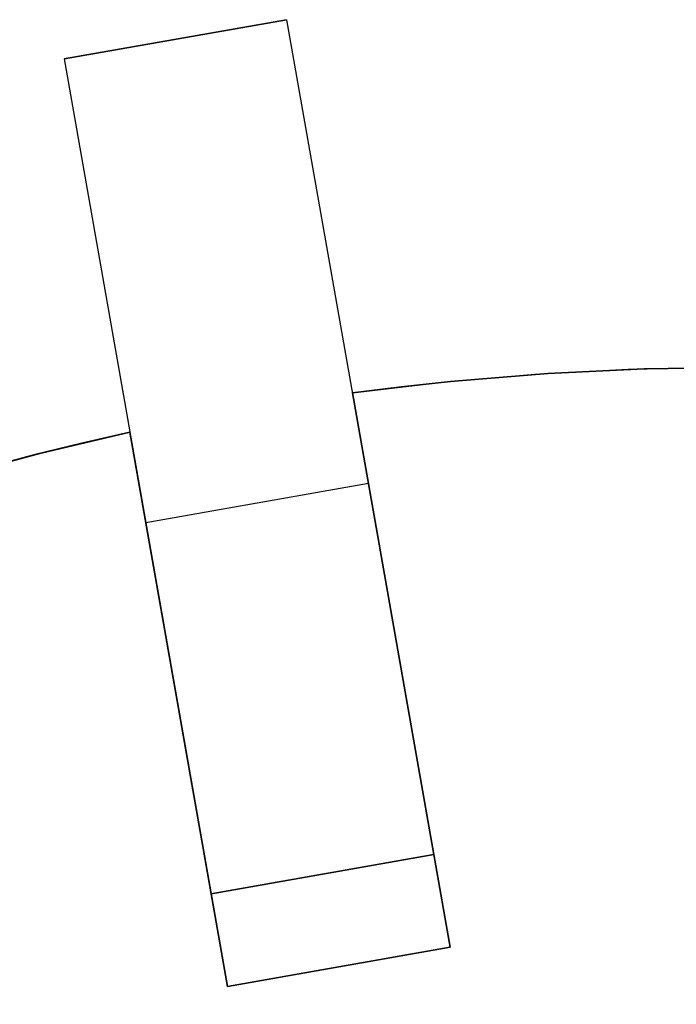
# Model space of a CAD drawing. Header units: millimetres. Extents: x 560 to 900, y 2299 to 2636.
# Tile 25 of 44: x 692 to 727, y 2584 to 2636. Entities that reach past the tile are written whole.
import ezdxf

# ---------------------------------------------------------------- set-up
doc = ezdxf.new("R2010")
doc.units = ezdxf.units.MM

msp = doc.modelspace()

# ---------------------------------------------------------------- linework, layer by layer
for points in [[(706.389, 2636.315), (694.571, 2634.231)], [(706.389, 2636.315), (694.571, 2634.231)], [(694.571, 2634.231), (706.389, 2636.315)], [(706.389, 2636.315), (715.071, 2587.075)], [(694.571, 2634.231), (703.253, 2584.991)], [(709.882, 2616.501), (714.688, 2617.072), (719.571, 2617.493), (724.526, 2617.756), (729.546, 2617.855), (734.623, 2617.785), (739.749, 2617.539), (744.917, 2617.112), (747.514, 2616.83), (750.118, 2616.501)], [(709.882, 2616.501), (714.688, 2617.072), (719.571, 2617.493), (724.526, 2617.756), (729.546, 2617.855), (734.623, 2617.785), (739.749, 2617.539), (744.917, 2617.112), (747.514, 2616.83), (750.118, 2616.501)], [(709.882, 2616.501), (712.486, 2616.83), (715.083, 2617.112), (720.251, 2617.539), (725.377, 2617.785), (730.454, 2617.855), (735.474, 2617.756), (740.429, 2617.493), (745.312, 2617.072), (750.118, 2616.501)], [(709.882, 2616.501), (712.486, 2616.83), (715.083, 2617.112), (720.251, 2617.539), (725.377, 2617.785), (730.454, 2617.855), (735.474, 2617.756), (740.429, 2617.493), (745.312, 2617.072), (750.118, 2616.501)], [(750.118, 2616.501), (745.312, 2617.072), (740.429, 2617.493), (735.474, 2617.756), (730.454, 2617.855), (725.377, 2617.785), (720.251, 2617.539), (715.083, 2617.112), (712.486, 2616.83), (709.882, 2616.501)], [(750.118, 2616.501), (745.312, 2617.072), (740.429, 2617.493), (735.474, 2617.756), (730.454, 2617.855), (725.377, 2617.785), (720.251, 2617.539), (715.083, 2617.112), (712.486, 2616.83), (709.882, 2616.501)], [(709.882, 2616.501), (714.688, 2617.072), (719.571, 2617.493), (724.526, 2617.756), (729.546, 2617.855), (734.623, 2617.785), (739.749, 2617.539), (744.917, 2617.112), (747.514, 2616.83), (750.118, 2616.501)], [(750.118, 2616.501), (745.312, 2617.072), (740.429, 2617.493), (735.474, 2617.756), (730.454, 2617.855), (725.377, 2617.785), (720.251, 2617.539), (715.083, 2617.112), (712.486, 2616.83), (709.882, 2616.501)], [(750.118, 2616.501), (745.312, 2617.072), (740.429, 2617.493), (735.474, 2617.756), (730.454, 2617.855), (725.377, 2617.785), (720.251, 2617.539), (715.083, 2617.112), (712.486, 2616.83), (709.882, 2616.501)], [(713.335, 2596.923), (709.882, 2616.501)], [(709.882, 2616.501), (713.335, 2596.923)], [(713.335, 2596.923), (709.882, 2616.501)], [(709.882, 2616.501), (713.335, 2596.923)], [(713.335, 2596.923), (709.882, 2616.501)], [(709.882, 2616.501), (713.335, 2596.923)], [(660.256, 2600.656), (664.576, 2602.836), (669.021, 2604.902), (673.587, 2606.843), (678.27, 2608.654), (683.065, 2610.324), (687.967, 2611.846), (692.969, 2613.213), (695.506, 2613.836), (698.065, 2614.417)], [(698.065, 2614.417), (695.506, 2613.836), (692.969, 2613.213), (687.967, 2611.846), (683.065, 2610.324), (678.27, 2608.654), (673.587, 2606.843), (669.021, 2604.902), (664.576, 2602.836), (660.256, 2600.656)], [(660.256, 2600.656), (662.59, 2601.855), (664.934, 2603.009), (669.644, 2605.177), (674.378, 2607.162), (679.124, 2608.965), (683.875, 2610.588), (688.621, 2612.035), (693.354, 2613.31), (698.065, 2614.417)], [(660.256, 2600.656), (662.59, 2601.855), (664.934, 2603.009), (669.644, 2605.177), (674.378, 2607.162), (679.124, 2608.965), (683.875, 2610.588), (688.621, 2612.035), (693.354, 2613.31), (698.065, 2614.417)], [(698.065, 2614.417), (693.354, 2613.31), (688.621, 2612.035), (683.875, 2610.588), (679.124, 2608.965), (674.378, 2607.162), (669.644, 2605.177), (664.934, 2603.009), (662.59, 2601.855), (660.256, 2600.656)], [(698.065, 2614.417), (693.354, 2613.31), (688.621, 2612.035), (683.875, 2610.588), (679.124, 2608.965), (674.378, 2607.162), (669.644, 2605.177), (664.934, 2603.009), (662.59, 2601.855), (660.256, 2600.656)], [(660.256, 2600.656), (664.576, 2602.836), (669.021, 2604.902), (673.587, 2606.843), (678.27, 2608.654), (683.065, 2610.324), (687.967, 2611.846), (692.969, 2613.213), (695.506, 2613.836), (698.065, 2614.417)], [(698.065, 2614.417), (693.354, 2613.31), (688.621, 2612.035), (683.875, 2610.588), (679.124, 2608.965), (674.378, 2607.162), (669.644, 2605.177), (664.934, 2603.009), (662.59, 2601.855), (660.256, 2600.656)], [(698.065, 2614.417), (693.354, 2613.31), (688.621, 2612.035), (683.875, 2610.588), (679.124, 2608.965), (674.378, 2607.162), (669.644, 2605.177), (664.934, 2603.009), (662.59, 2601.855), (660.256, 2600.656)], [(698.065, 2614.417), (701.517, 2594.839)], [(701.517, 2594.839), (698.065, 2614.417)], [(698.065, 2614.417), (701.517, 2594.839)], [(701.517, 2594.839), (698.065, 2614.417)], [(698.065, 2614.417), (701.517, 2594.839)], [(701.517, 2594.839), (698.065, 2614.417)], [(710.73, 2611.695), (698.912, 2609.611)], [(710.73, 2611.695), (698.912, 2609.611)], [(715.071, 2587.075), (713.335, 2596.923)], [(713.335, 2596.923), (715.071, 2587.075)], [(715.071, 2587.075), (713.335, 2596.923)], [(713.335, 2596.923), (715.071, 2587.075)], [(715.071, 2587.075), (713.335, 2596.923)], [(713.335, 2596.923), (715.071, 2587.075)], [(701.517, 2594.839), (703.253, 2584.991)], [(703.253, 2584.991), (701.517, 2594.839)], [(701.517, 2594.839), (703.253, 2584.991)], [(703.253, 2584.991), (701.517, 2594.839)], [(701.517, 2594.839), (703.253, 2584.991)], [(703.253, 2584.991), (701.517, 2594.839)], [(714.203, 2591.999), (702.385, 2589.915)], [(714.203, 2591.999), (702.385, 2589.915)], [(702.385, 2589.915), (714.203, 2591.999)], [(702.385, 2589.915), (714.203, 2591.999)], [(715.071, 2587.075), (703.253, 2584.991)], [(715.071, 2587.075), (703.253, 2584.991)], [(715.071, 2587.075), (703.253, 2584.991)], [(715.071, 2587.075), (703.253, 2584.991)], [(715.071, 2587.075), (703.253, 2584.991)], [(715.071, 2587.075), (703.253, 2584.991)], [(715.071, 2587.075), (703.253, 2584.991)], [(715.071, 2587.075), (703.253, 2584.991)], [(703.253, 2584.991), (715.071, 2587.075)], [(703.253, 2584.991), (715.071, 2587.075)], [(703.253, 2584.991), (715.071, 2587.075)], [(703.253, 2584.991), (715.071, 2587.075)], [(703.253, 2584.991), (715.071, 2587.075)]]:
    msp.add_lwpolyline(points)
at = {"extrusion": (0.984808, 0.173648, 3.82822e-15)}
msp.add_lwpolyline([(2448.6, 111.995), (2449.454, 111.98), (2450.306, 111.937), (2451.157, 111.864), (2452.004, 111.762), (2452.848, 111.631), (2453.687, 111.472), (2454.519, 111.284), (2455.345, 111.068), (2456.163, 110.824), (2456.972, 110.552), (2457.772, 110.252), (2458.56, 109.925), (2459.337, 109.572), (2460.102, 109.192), (2460.853, 108.787), (2461.59, 108.355), (2462.312, 107.9), (2463.017, 107.419), (2463.706, 106.915), (2464.378, 106.388), (2465.03, 105.838), (2465.664, 105.266), (2466.278, 104.673), (2466.871, 104.059), (2467.443, 103.425), (2467.993, 102.772), (2468.52, 102.101), (2469.025, 101.412), (2469.505, 100.706), (2469.961, 99.985), (2470.392, 99.248), (2470.797, 98.497), (2471.177, 97.732), (2471.531, 96.955), (2471.857, 96.166), (2472.157, 95.367), (2472.429, 94.558), (2472.673, 93.74), (2472.889, 92.914), (2473.077, 92.081), (2473.237, 91.243), (2473.367, 90.399), (2473.469, 89.552), (2473.542, 88.701), (2473.586, 87.849), (2473.6, 86.995)], dxfattribs=at)
at = {"extrusion": (1, 0, 0)}
for points in [[(2636.315, 86.995), (2636.315, -163.005)], [(2635.273, -163.005), (2635.273, 86.995)], [(2634.231, -163.005), (2634.231, 86.995)], [(2616.501, -12.005), (2616.501, -0.005)], [(2616.501, 39.995), (2616.501, 51.995)], [(2616.501, -128.005), (2616.501, -116.005)], [(2614.417, -12.005), (2614.417, -0.005)], [(2614.417, 39.995), (2614.417, 51.995)], [(2614.417, -128.005), (2614.417, -116.005)], [(2596.923, 118.766), (2596.923, 51.995)], [(2596.923, 39.995), (2596.923, -0.005)], [(2596.923, -12.005), (2596.923, -116.005)], [(2596.923, -128.005), (2596.923, -194.776)], [(2594.839, 118.766), (2594.839, 51.995)], [(2594.839, 39.995), (2594.839, -0.005)], [(2594.839, -12.005), (2594.839, -116.005)], [(2594.839, -128.005), (2594.839, -194.776)], [(2587.075, -138.005), (2587.075, -128.005)], [(2587.075, -116.005), (2587.075, -12.005)], [(2587.075, -0.005), (2587.075, 39.995)], [(2587.075, 51.995), (2587.075, 61.995)], [(2586.033, -128.005), (2586.033, -138.005)], [(2586.033, -12.005), (2586.033, -116.005)], [(2586.033, 39.995), (2586.033, -0.005)], [(2586.033, 61.995), (2586.033, 51.995)], [(2584.991, -128.005), (2584.991, -138.005)], [(2584.991, -12.005), (2584.991, -116.005)], [(2584.991, 39.995), (2584.991, -0.005)], [(2584.991, 61.995), (2584.991, 51.995)]]:
    msp.add_lwpolyline(points, dxfattribs=at)
at = {"extrusion": (0.984808, 0.173648, 3.95115e-15)}
msp.add_lwpolyline([(2473.6, -163.005), (2473.586, -163.859), (2473.542, -164.711), (2473.469, -165.562), (2473.367, -166.409), (2473.237, -167.253), (2473.077, -168.091), (2472.889, -168.924), (2472.673, -169.75), (2472.429, -170.568), (2472.157, -171.377), (2471.857, -172.176), (2471.531, -172.965), (2471.177, -173.742), (2470.797, -174.507), (2470.392, -175.258), (2469.961, -175.995), (2469.505, -176.716), (2469.025, -177.422), (2468.52, -178.111), (2467.993, -178.782), (2467.443, -179.435), (2466.871, -180.069), (2466.278, -180.683), (2465.664, -181.276), (2465.03, -181.848), (2464.378, -182.398), (2463.706, -182.925), (2463.017, -183.429), (2462.312, -183.91), (2461.59, -184.365), (2460.853, -184.797), (2460.102, -185.202), (2459.337, -185.582), (2458.56, -185.935), (2457.772, -186.262), (2456.972, -186.562), (2456.163, -186.834), (2455.345, -187.078), (2454.519, -187.294), (2453.687, -187.482), (2452.848, -187.641), (2452.004, -187.772), (2451.157, -187.874), (2450.306, -187.947), (2449.454, -187.99), (2448.6, -188.005)], dxfattribs=at)
at = {"extrusion": (0.984808, 0.173648, 4.21349e-15)}
msp.add_lwpolyline([(2473.6, 86.995), (2473.586, 87.849), (2473.542, 88.701), (2473.469, 89.552), (2473.367, 90.399), (2473.237, 91.243), (2473.077, 92.081), (2472.889, 92.914), (2472.673, 93.74), (2472.429, 94.558), (2472.157, 95.367), (2471.857, 96.166), (2471.531, 96.955), (2471.177, 97.732), (2470.797, 98.497), (2470.392, 99.248), (2469.961, 99.985), (2469.505, 100.706), (2469.025, 101.412), (2468.52, 102.101), (2467.993, 102.772), (2467.443, 103.425), (2466.871, 104.059), (2466.278, 104.673), (2465.664, 105.266), (2465.03, 105.838), (2464.378, 106.388), (2463.706, 106.915), (2463.017, 107.419), (2462.312, 107.9), (2461.59, 108.355), (2460.853, 108.787), (2460.102, 109.192), (2459.337, 109.572), (2458.56, 109.925), (2457.772, 110.252), (2456.972, 110.552), (2456.163, 110.824), (2455.345, 111.068), (2454.519, 111.284), (2453.687, 111.472), (2452.848, 111.631), (2452.004, 111.762), (2451.157, 111.864), (2450.306, 111.937), (2449.454, 111.98), (2448.6, 111.995)], dxfattribs=at)
at = {"extrusion": (0.984808, 0.173648, -1.97769e-15)}
msp.add_lwpolyline([(2448.6, -188.005), (2449.454, -187.99), (2450.306, -187.947), (2451.157, -187.874), (2452.004, -187.772), (2452.848, -187.641), (2453.687, -187.482), (2454.519, -187.294), (2455.345, -187.078), (2456.163, -186.834), (2456.972, -186.562), (2457.772, -186.262), (2458.56, -185.935), (2459.337, -185.582), (2460.102, -185.202), (2460.853, -184.797), (2461.59, -184.365), (2462.312, -183.91), (2463.017, -183.429), (2463.706, -182.925), (2464.378, -182.398), (2465.03, -181.848), (2465.664, -181.276), (2466.278, -180.683), (2466.871, -180.069), (2467.443, -179.435), (2467.993, -178.782), (2468.52, -178.111), (2469.025, -177.422), (2469.505, -176.716), (2469.961, -175.995), (2470.392, -175.258), (2470.797, -174.507), (2471.177, -173.742), (2471.531, -172.965), (2471.857, -172.176), (2472.157, -171.377), (2472.429, -170.568), (2472.673, -169.75), (2472.889, -168.924), (2473.077, -168.091), (2473.237, -167.253), (2473.367, -166.409), (2473.469, -165.562), (2473.542, -164.711), (2473.586, -163.859), (2473.6, -163.005)], dxfattribs=at)
at = {"extrusion": (0.984808, 0.173648, -1.04223e-14)}
msp.add_lwpolyline([(2473.6, 86.995), (2473.586, 87.849), (2473.542, 88.701), (2473.469, 89.552), (2473.367, 90.399), (2473.237, 91.243), (2473.077, 92.081), (2472.889, 92.914), (2472.673, 93.74), (2472.429, 94.558), (2472.157, 95.367), (2471.857, 96.166), (2471.531, 96.955), (2471.177, 97.732), (2470.797, 98.497), (2470.392, 99.248), (2469.961, 99.985), (2469.505, 100.706), (2469.025, 101.412), (2468.52, 102.101), (2467.993, 102.772), (2467.443, 103.425), (2466.871, 104.059), (2466.278, 104.673), (2465.664, 105.266), (2465.03, 105.838), (2464.378, 106.388), (2463.706, 106.915), (2463.017, 107.419), (2462.312, 107.9), (2461.59, 108.355), (2460.853, 108.787), (2460.102, 109.192), (2459.337, 109.572), (2458.56, 109.925), (2457.772, 110.252), (2456.972, 110.552), (2456.163, 110.824), (2455.345, 111.068), (2454.519, 111.284), (2453.687, 111.472), (2452.848, 111.631), (2452.004, 111.762), (2451.157, 111.864), (2450.306, 111.937), (2449.454, 111.98), (2448.6, 111.995)], dxfattribs=at)
at = {"extrusion": (0.984808, 0.173648, 4.23427e-16)}
msp.add_lwpolyline([(2448.6, -188.005), (2449.454, -187.99), (2450.306, -187.947), (2451.157, -187.874), (2452.004, -187.772), (2452.848, -187.641), (2453.687, -187.482), (2454.519, -187.294), (2455.345, -187.078), (2456.163, -186.834), (2456.972, -186.562), (2457.772, -186.262), (2458.56, -185.935), (2459.337, -185.582), (2460.102, -185.202), (2460.853, -184.797), (2461.59, -184.365), (2462.312, -183.91), (2463.017, -183.429), (2463.706, -182.925), (2464.378, -182.398), (2465.03, -181.848), (2465.664, -181.276), (2466.278, -180.683), (2466.871, -180.069), (2467.443, -179.435), (2467.993, -178.782), (2468.52, -178.111), (2469.025, -177.422), (2469.505, -176.716), (2469.961, -175.995), (2470.392, -175.258), (2470.797, -174.507), (2471.177, -173.742), (2471.531, -172.965), (2471.857, -172.176), (2472.157, -171.377), (2472.429, -170.568), (2472.673, -169.75), (2472.889, -168.924), (2473.077, -168.091), (2473.237, -167.253), (2473.367, -166.409), (2473.469, -165.562), (2473.542, -164.711), (2473.586, -163.859), (2473.6, -163.005)], dxfattribs=at)
at = {"extrusion": (0.984808, 0.173648, 7.50806e-15)}
msp.add_lwpolyline([(2428.6, 131.995), (2428.612, 131.312), (2428.647, 130.63), (2428.705, 129.95), (2428.787, 129.272), (2428.891, 128.597), (2429.019, 127.926), (2429.169, 127.26), (2429.342, 126.599), (2429.537, 125.945), (2429.755, 125.297), (2429.995, 124.658), (2430.256, 124.027), (2430.539, 123.405), (2430.843, 122.794), (2431.167, 122.193), (2431.512, 121.603), (2431.877, 121.026), (2432.261, 120.461), (2432.664, 119.91), (2433.086, 119.373), (2433.526, 118.851), (2433.984, 118.344), (2434.458, 117.853), (2434.949, 117.378), (2435.456, 116.921), (2435.979, 116.481), (2436.516, 116.059), (2437.067, 115.656), (2437.631, 115.271), (2438.209, 114.907), (2438.798, 114.562), (2439.399, 114.237), (2440.011, 113.934), (2440.632, 113.651), (2441.263, 113.389), (2441.903, 113.15), (2442.55, 112.932), (2443.204, 112.737), (2443.865, 112.564), (2444.531, 112.413), (2445.202, 112.286), (2445.877, 112.181), (2446.555, 112.1), (2447.235, 112.042), (2447.917, 112.007), (2448.6, 111.995)], dxfattribs=at)
at = {"extrusion": (0.984808, 0.173648, -4.67267e-15)}
msp.add_lwpolyline([(2448.6, -188.005), (2447.917, -188.017), (2447.235, -188.052), (2446.555, -188.11), (2445.877, -188.191), (2445.202, -188.296), (2444.531, -188.423), (2443.865, -188.574), (2443.204, -188.747), (2442.55, -188.942), (2441.903, -189.16), (2441.263, -189.399), (2440.632, -189.661), (2440.011, -189.944), (2439.399, -190.247), (2438.798, -190.572), (2438.209, -190.917), (2437.631, -191.281), (2437.067, -191.666), (2436.516, -192.069), (2435.979, -192.491), (2435.456, -192.931), (2434.949, -193.388), (2434.458, -193.863), (2433.984, -194.354), (2433.526, -194.861), (2433.086, -195.383), (2432.664, -195.92), (2432.261, -196.471), (2431.877, -197.036), (2431.512, -197.613), (2431.167, -198.203), (2430.843, -198.804), (2430.539, -199.415), (2430.256, -200.037), (2429.995, -200.668), (2429.755, -201.307), (2429.537, -201.955), (2429.342, -202.609), (2429.169, -203.27), (2429.019, -203.936), (2428.891, -204.607), (2428.787, -205.282), (2428.705, -205.96), (2428.647, -206.64), (2428.612, -207.322), (2428.6, -208.005)], dxfattribs=at)
at = {"extrusion": (0.984808, 0.173648, 7.6981e-15)}
msp.add_lwpolyline([(2428.6, 131.995), (2428.612, 131.312), (2428.647, 130.63), (2428.705, 129.95), (2428.787, 129.272), (2428.891, 128.597), (2429.019, 127.926), (2429.169, 127.26), (2429.342, 126.599), (2429.537, 125.945), (2429.755, 125.297), (2429.995, 124.658), (2430.256, 124.027), (2430.539, 123.405), (2430.843, 122.794), (2431.167, 122.193), (2431.512, 121.603), (2431.877, 121.026), (2432.261, 120.461), (2432.664, 119.91), (2433.086, 119.373), (2433.526, 118.851), (2433.984, 118.344), (2434.458, 117.853), (2434.949, 117.378), (2435.456, 116.921), (2435.979, 116.481), (2436.516, 116.059), (2437.067, 115.656), (2437.631, 115.271), (2438.209, 114.907), (2438.798, 114.562), (2439.399, 114.237), (2440.011, 113.934), (2440.632, 113.651), (2441.263, 113.389), (2441.903, 113.15), (2442.55, 112.932), (2443.204, 112.737), (2443.865, 112.564), (2444.531, 112.413), (2445.202, 112.286), (2445.877, 112.181), (2446.555, 112.1), (2447.235, 112.042), (2447.917, 112.007), (2448.6, 111.995)], dxfattribs=at)
at = {"extrusion": (0.984808, 0.173648, -3.27776e-15)}
msp.add_lwpolyline([(2448.6, -188.005), (2447.917, -188.017), (2447.235, -188.052), (2446.555, -188.11), (2445.877, -188.191), (2445.202, -188.296), (2444.531, -188.423), (2443.865, -188.574), (2443.204, -188.747), (2442.55, -188.942), (2441.903, -189.16), (2441.263, -189.399), (2440.632, -189.661), (2440.011, -189.944), (2439.399, -190.247), (2438.798, -190.572), (2438.209, -190.917), (2437.631, -191.281), (2437.067, -191.666), (2436.516, -192.069), (2435.979, -192.491), (2435.456, -192.931), (2434.949, -193.388), (2434.458, -193.863), (2433.984, -194.354), (2433.526, -194.861), (2433.086, -195.383), (2432.664, -195.92), (2432.261, -196.471), (2431.877, -197.036), (2431.512, -197.613), (2431.167, -198.203), (2430.843, -198.804), (2430.539, -199.415), (2430.256, -200.037), (2429.995, -200.668), (2429.755, -201.307), (2429.537, -201.955), (2429.342, -202.609), (2429.169, -203.27), (2429.019, -203.936), (2428.891, -204.607), (2428.787, -205.282), (2428.705, -205.96), (2428.647, -206.64), (2428.612, -207.322), (2428.6, -208.005)], dxfattribs=at)
at = {"extrusion": (0.984808, 0.173648, -4.26062e-15)}
msp.add_lwpolyline([(2448.6, 111.995), (2447.917, 112.007), (2447.235, 112.042), (2446.555, 112.1), (2445.877, 112.181), (2445.202, 112.286), (2444.531, 112.413), (2443.865, 112.564), (2443.204, 112.737), (2442.55, 112.932), (2441.903, 113.15), (2441.263, 113.389), (2440.632, 113.651), (2440.011, 113.934), (2439.399, 114.237), (2438.798, 114.562), (2438.209, 114.907), (2437.631, 115.271), (2437.067, 115.656), (2436.516, 116.059), (2435.979, 116.481), (2435.456, 116.921), (2434.949, 117.378), (2434.458, 117.853), (2433.984, 118.344), (2433.526, 118.851), (2433.086, 119.373), (2432.664, 119.91), (2432.261, 120.461), (2431.877, 121.026), (2431.512, 121.603), (2431.167, 122.193), (2430.843, 122.794), (2430.539, 123.405), (2430.256, 124.027), (2429.995, 124.658), (2429.755, 125.297), (2429.537, 125.945), (2429.342, 126.599), (2429.169, 127.26), (2429.019, 127.926), (2428.891, 128.597), (2428.787, 129.272), (2428.705, 129.95), (2428.647, 130.63), (2428.612, 131.312), (2428.6, 131.995)], dxfattribs=at)
at = {"extrusion": (0.984808, 0.173648, -1.17244e-14)}
msp.add_lwpolyline([(2428.6, -208.005), (2428.612, -207.322), (2428.647, -206.64), (2428.705, -205.96), (2428.787, -205.282), (2428.891, -204.607), (2429.019, -203.936), (2429.169, -203.27), (2429.342, -202.609), (2429.537, -201.955), (2429.755, -201.307), (2429.995, -200.668), (2430.256, -200.037), (2430.539, -199.415), (2430.843, -198.804), (2431.167, -198.203), (2431.512, -197.613), (2431.877, -197.036), (2432.261, -196.471), (2432.664, -195.92), (2433.086, -195.383), (2433.526, -194.861), (2433.984, -194.354), (2434.458, -193.863), (2434.949, -193.388), (2435.456, -192.931), (2435.979, -192.491), (2436.516, -192.069), (2437.067, -191.666), (2437.631, -191.281), (2438.209, -190.917), (2438.798, -190.572), (2439.399, -190.247), (2440.011, -189.944), (2440.632, -189.661), (2441.263, -189.399), (2441.903, -189.16), (2442.55, -188.942), (2443.204, -188.747), (2443.865, -188.574), (2444.531, -188.423), (2445.202, -188.296), (2445.877, -188.191), (2446.555, -188.11), (2447.235, -188.052), (2447.917, -188.017), (2448.6, -188.005)], dxfattribs=at)
at = {"extrusion": (0.984808, 0.173648, 1.53817e-14)}
msp.add_lwpolyline([(2418.6, 141.995), (2418.942, 141.989), (2419.283, 141.972), (2419.623, 141.943), (2419.962, 141.902), (2420.299, 141.85), (2420.635, 141.786), (2420.968, 141.711), (2421.298, 141.624), (2421.625, 141.526), (2421.949, 141.418), (2422.269, 141.298), (2422.584, 141.167), (2422.895, 141.026), (2423.201, 140.874), (2423.501, 140.712), (2423.796, 140.539), (2424.085, 140.357), (2424.367, 140.165), (2424.643, 139.963), (2424.911, 139.752), (2425.172, 139.532), (2425.426, 139.303), (2425.671, 139.066), (2425.909, 138.821), (2426.137, 138.567), (2426.357, 138.306), (2426.568, 138.037), (2426.77, 137.762), (2426.962, 137.48), (2427.145, 137.191), (2427.317, 136.896), (2427.479, 136.596), (2427.631, 136.29), (2427.772, 135.979), (2427.903, 135.664), (2428.023, 135.344), (2428.132, 135.02), (2428.229, 134.693), (2428.316, 134.363), (2428.391, 134.03), (2428.455, 133.694), (2428.507, 133.357), (2428.548, 133.018), (2428.577, 132.677), (2428.594, 132.336), (2428.6, 131.995)], dxfattribs=at)
at = {"extrusion": (0.984808, 0.173648, 9.0049e-15)}
msp.add_lwpolyline([(2428.6, -208.005), (2428.594, -208.346), (2428.577, -208.687), (2428.548, -209.028), (2428.507, -209.367), (2428.455, -209.704), (2428.391, -210.04), (2428.316, -210.373), (2428.229, -210.703), (2428.132, -211.03), (2428.023, -211.354), (2427.903, -211.674), (2427.772, -211.989), (2427.631, -212.3), (2427.479, -212.606), (2427.317, -212.906), (2427.145, -213.201), (2426.962, -213.49), (2426.77, -213.772), (2426.568, -214.047), (2426.357, -214.316), (2426.137, -214.577), (2425.909, -214.831), (2425.671, -215.076), (2425.426, -215.313), (2425.172, -215.542), (2424.911, -215.762), (2424.643, -215.973), (2424.367, -216.175), (2424.085, -216.367), (2423.796, -216.549), (2423.501, -216.722), (2423.201, -216.884), (2422.895, -217.036), (2422.584, -217.177), (2422.269, -217.308), (2421.949, -217.428), (2421.625, -217.536), (2421.298, -217.634), (2420.968, -217.721), (2420.635, -217.796), (2420.299, -217.86), (2419.962, -217.912), (2419.623, -217.953), (2419.283, -217.982), (2418.942, -217.999), (2418.6, -218.005)], dxfattribs=at)
at = {"extrusion": (0.984808, 0.173648, 3.2538e-15)}
msp.add_lwpolyline([(2428.6, 131.995), (2428.594, 132.336), (2428.577, 132.677), (2428.548, 133.018), (2428.507, 133.357), (2428.455, 133.694), (2428.391, 134.03), (2428.316, 134.363), (2428.229, 134.693), (2428.132, 135.02), (2428.023, 135.344), (2427.903, 135.664), (2427.772, 135.979), (2427.631, 136.29), (2427.479, 136.596), (2427.317, 136.896), (2427.145, 137.191), (2426.962, 137.48), (2426.77, 137.762), (2426.568, 138.037), (2426.357, 138.306), (2426.137, 138.567), (2425.909, 138.821), (2425.671, 139.066), (2425.426, 139.303), (2425.172, 139.532), (2424.911, 139.752), (2424.643, 139.963), (2424.367, 140.165), (2424.085, 140.357), (2423.796, 140.539), (2423.501, 140.712), (2423.201, 140.874), (2422.895, 141.026), (2422.584, 141.167), (2422.269, 141.298), (2421.949, 141.418), (2421.625, 141.526), (2421.298, 141.624), (2420.968, 141.711), (2420.635, 141.786), (2420.299, 141.85), (2419.962, 141.902), (2419.623, 141.943), (2419.283, 141.972), (2418.942, 141.989), (2418.6, 141.995)], dxfattribs=at)
at = {"extrusion": (0.984808, 0.173648, 6.93289e-15)}
msp.add_lwpolyline([(2418.6, -218.005), (2418.942, -217.999), (2419.283, -217.982), (2419.623, -217.953), (2419.962, -217.912), (2420.299, -217.86), (2420.635, -217.796), (2420.968, -217.721), (2421.298, -217.634), (2421.625, -217.536), (2421.949, -217.428), (2422.269, -217.308), (2422.584, -217.177), (2422.895, -217.036), (2423.201, -216.884), (2423.501, -216.722), (2423.796, -216.549), (2424.085, -216.367), (2424.367, -216.175), (2424.643, -215.973), (2424.911, -215.762), (2425.172, -215.542), (2425.426, -215.313), (2425.671, -215.076), (2425.909, -214.831), (2426.137, -214.577), (2426.357, -214.316), (2426.568, -214.047), (2426.77, -213.772), (2426.962, -213.49), (2427.145, -213.201), (2427.317, -212.906), (2427.479, -212.606), (2427.631, -212.3), (2427.772, -211.989), (2427.903, -211.674), (2428.023, -211.354), (2428.132, -211.03), (2428.229, -210.703), (2428.316, -210.373), (2428.391, -210.04), (2428.455, -209.704), (2428.507, -209.367), (2428.548, -209.028), (2428.577, -208.687), (2428.594, -208.346), (2428.6, -208.005)], dxfattribs=at)
at = {"extrusion": (0.984808, 0.173648, 2.65905e-14)}
msp.add_lwpolyline([(2428.6, 131.995), (2428.594, 132.336), (2428.577, 132.677), (2428.548, 133.018), (2428.507, 133.357), (2428.455, 133.694), (2428.391, 134.03), (2428.316, 134.363), (2428.229, 134.693), (2428.132, 135.02), (2428.023, 135.344), (2427.903, 135.664), (2427.772, 135.979), (2427.631, 136.29), (2427.479, 136.596), (2427.317, 136.896), (2427.145, 137.191), (2426.962, 137.48), (2426.77, 137.762), (2426.568, 138.037), (2426.357, 138.306), (2426.137, 138.567), (2425.909, 138.821), (2425.671, 139.066), (2425.426, 139.303), (2425.172, 139.532), (2424.911, 139.752), (2424.643, 139.963), (2424.367, 140.165), (2424.085, 140.357), (2423.796, 140.539), (2423.501, 140.712), (2423.201, 140.874), (2422.895, 141.026), (2422.584, 141.167), (2422.269, 141.298), (2421.949, 141.418), (2421.625, 141.526), (2421.298, 141.624), (2420.968, 141.711), (2420.635, 141.786), (2420.299, 141.85), (2419.962, 141.902), (2419.623, 141.943), (2419.283, 141.972), (2418.942, 141.989), (2418.6, 141.995)], dxfattribs=at)
at = {"extrusion": (0.984808, 0.173648, -4.2442e-15)}
msp.add_lwpolyline([(2418.6, -218.005), (2418.942, -217.999), (2419.283, -217.982), (2419.623, -217.953), (2419.962, -217.912), (2420.299, -217.86), (2420.635, -217.796), (2420.968, -217.721), (2421.298, -217.634), (2421.625, -217.536), (2421.949, -217.428), (2422.269, -217.308), (2422.584, -217.177), (2422.895, -217.036), (2423.201, -216.884), (2423.501, -216.722), (2423.796, -216.549), (2424.085, -216.367), (2424.367, -216.175), (2424.643, -215.973), (2424.911, -215.762), (2425.172, -215.542), (2425.426, -215.313), (2425.671, -215.076), (2425.909, -214.831), (2426.137, -214.577), (2426.357, -214.316), (2426.568, -214.047), (2426.77, -213.772), (2426.962, -213.49), (2427.145, -213.201), (2427.317, -212.906), (2427.479, -212.606), (2427.631, -212.3), (2427.772, -211.989), (2427.903, -211.674), (2428.023, -211.354), (2428.132, -211.03), (2428.229, -210.703), (2428.316, -210.373), (2428.391, -210.04), (2428.455, -209.704), (2428.507, -209.367), (2428.548, -209.028), (2428.577, -208.687), (2428.594, -208.346), (2428.6, -208.005)], dxfattribs=at)
at = {"extrusion": (0.984808, 0.173648, 8.62699e-15)}
msp.add_lwpolyline([(2403.6, -158.005), (2404.283, -157.993), (2404.965, -157.958), (2405.646, -157.9), (2406.324, -157.819), (2406.999, -157.714), (2407.669, -157.587), (2408.336, -157.436), (2408.996, -157.263), (2409.651, -157.068), (2410.298, -156.85), (2410.937, -156.611), (2411.568, -156.349), (2412.19, -156.066), (2412.802, -155.763), (2413.403, -155.438), (2413.992, -155.093), (2414.569, -154.729), (2415.134, -154.344), (2415.685, -153.941), (2416.222, -153.519), (2416.744, -153.079), (2417.251, -152.622), (2417.742, -152.147), (2418.217, -151.656), (2418.675, -151.149), (2419.115, -150.627), (2419.536, -150.09), (2419.94, -149.539), (2420.324, -148.974), (2420.689, -148.397), (2421.034, -147.807), (2421.358, -147.206), (2421.662, -146.595), (2421.945, -145.973), (2422.206, -145.342), (2422.446, -144.703), (2422.663, -144.055), (2422.859, -143.401), (2423.032, -142.74), (2423.182, -142.074), (2423.31, -141.403), (2423.414, -140.728), (2423.495, -140.05), (2423.554, -139.37), (2423.589, -138.688), (2423.6, -138.005)], dxfattribs=at)
at = {"extrusion": (0.984808, 0.173648, -1.72049e-14)}
msp.add_lwpolyline([(2423.6, 61.995), (2423.589, 62.678), (2423.554, 63.36), (2423.495, 64.04), (2423.414, 64.718), (2423.31, 65.393), (2423.182, 66.064), (2423.032, 66.73), (2422.859, 67.391), (2422.663, 68.045), (2422.446, 68.693), (2422.206, 69.332), (2421.945, 69.963), (2421.662, 70.585), (2421.358, 71.196), (2421.034, 71.797), (2420.689, 72.387), (2420.324, 72.964), (2419.94, 73.529), (2419.536, 74.08), (2419.115, 74.617), (2418.675, 75.139), (2418.217, 75.646), (2417.742, 76.137), (2417.251, 76.612), (2416.744, 77.069), (2416.222, 77.509), (2415.685, 77.931), (2415.134, 78.334), (2414.569, 78.719), (2413.992, 79.083), (2413.403, 79.428), (2412.802, 79.753), (2412.19, 80.056), (2411.568, 80.339), (2410.937, 80.601), (2410.298, 80.84), (2409.651, 81.058), (2408.996, 81.253), (2408.336, 81.426), (2407.669, 81.577), (2406.999, 81.704), (2406.324, 81.809), (2405.646, 81.89), (2404.965, 81.948), (2404.283, 81.983), (2403.6, 81.995)], dxfattribs=at)
at = {"extrusion": (0.984808, 0.173648, 5.974e-15)}
msp.add_lwpolyline([(2403.6, -158.005), (2404.283, -157.993), (2404.965, -157.958), (2405.646, -157.9), (2406.324, -157.819), (2406.999, -157.714), (2407.669, -157.587), (2408.336, -157.436), (2408.996, -157.263), (2409.651, -157.068), (2410.298, -156.85), (2410.937, -156.611), (2411.568, -156.349), (2412.19, -156.066), (2412.802, -155.763), (2413.403, -155.438), (2413.992, -155.093), (2414.569, -154.729), (2415.134, -154.344), (2415.685, -153.941), (2416.222, -153.519), (2416.744, -153.079), (2417.251, -152.622), (2417.742, -152.147), (2418.217, -151.656), (2418.675, -151.149), (2419.115, -150.627), (2419.536, -150.09), (2419.94, -149.539), (2420.324, -148.974), (2420.689, -148.397), (2421.034, -147.807), (2421.358, -147.206), (2421.662, -146.595), (2421.945, -145.973), (2422.206, -145.342), (2422.446, -144.703), (2422.663, -144.055), (2422.859, -143.401), (2423.032, -142.74), (2423.182, -142.074), (2423.31, -141.403), (2423.414, -140.728), (2423.495, -140.05), (2423.554, -139.37), (2423.589, -138.688), (2423.6, -138.005)], dxfattribs=at)
at = {"extrusion": (0.984808, 0.173648, 9.4027e-16)}
msp.add_lwpolyline([(2423.6, 61.995), (2423.589, 62.678), (2423.554, 63.36), (2423.495, 64.04), (2423.414, 64.718), (2423.31, 65.393), (2423.182, 66.064), (2423.032, 66.73), (2422.859, 67.391), (2422.663, 68.045), (2422.446, 68.693), (2422.206, 69.332), (2421.945, 69.963), (2421.662, 70.585), (2421.358, 71.196), (2421.034, 71.797), (2420.689, 72.387), (2420.324, 72.964), (2419.94, 73.529), (2419.536, 74.08), (2419.115, 74.617), (2418.675, 75.139), (2418.217, 75.646), (2417.742, 76.137), (2417.251, 76.612), (2416.744, 77.069), (2416.222, 77.509), (2415.685, 77.931), (2415.134, 78.334), (2414.569, 78.719), (2413.992, 79.083), (2413.403, 79.428), (2412.802, 79.753), (2412.19, 80.056), (2411.568, 80.339), (2410.937, 80.601), (2410.298, 80.84), (2409.651, 81.058), (2408.996, 81.253), (2408.336, 81.426), (2407.669, 81.577), (2406.999, 81.704), (2406.324, 81.809), (2405.646, 81.89), (2404.965, 81.948), (2404.283, 81.983), (2403.6, 81.995)], dxfattribs=at)
at = {"extrusion": (0.984808, 0.173648, -5.17977e-15)}
msp.add_lwpolyline([(2423.6, -138.005), (2423.589, -138.688), (2423.554, -139.37), (2423.495, -140.05), (2423.414, -140.728), (2423.31, -141.403), (2423.182, -142.074), (2423.032, -142.74), (2422.859, -143.401), (2422.663, -144.055), (2422.446, -144.703), (2422.206, -145.342), (2421.945, -145.973), (2421.662, -146.595), (2421.358, -147.206), (2421.034, -147.807), (2420.689, -148.397), (2420.324, -148.974), (2419.94, -149.539), (2419.536, -150.09), (2419.115, -150.627), (2418.675, -151.149), (2418.217, -151.656), (2417.742, -152.147), (2417.251, -152.622), (2416.744, -153.079), (2416.222, -153.519), (2415.685, -153.941), (2415.134, -154.344), (2414.569, -154.729), (2413.992, -155.093), (2413.403, -155.438), (2412.802, -155.763), (2412.19, -156.066), (2411.568, -156.349), (2410.937, -156.611), (2410.298, -156.85), (2409.651, -157.068), (2408.996, -157.263), (2408.336, -157.436), (2407.669, -157.587), (2406.999, -157.714), (2406.324, -157.819), (2405.646, -157.9), (2404.965, -157.958), (2404.283, -157.993), (2403.6, -158.005)], dxfattribs=at)
at = {"extrusion": (0.984808, 0.173648, -5.0049e-15)}
msp.add_lwpolyline([(2403.6, 81.995), (2404.283, 81.983), (2404.965, 81.948), (2405.646, 81.89), (2406.324, 81.809), (2406.999, 81.704), (2407.669, 81.577), (2408.336, 81.426), (2408.996, 81.253), (2409.651, 81.058), (2410.298, 80.84), (2410.937, 80.601), (2411.568, 80.339), (2412.19, 80.056), (2412.802, 79.753), (2413.403, 79.428), (2413.992, 79.083), (2414.569, 78.719), (2415.134, 78.334), (2415.685, 77.931), (2416.222, 77.509), (2416.744, 77.069), (2417.251, 76.612), (2417.742, 76.137), (2418.217, 75.646), (2418.675, 75.139), (2419.115, 74.617), (2419.536, 74.08), (2419.94, 73.529), (2420.324, 72.964), (2420.689, 72.387), (2421.034, 71.797), (2421.358, 71.196), (2421.662, 70.585), (2421.945, 69.963), (2422.206, 69.332), (2422.446, 68.693), (2422.663, 68.045), (2422.859, 67.391), (2423.032, 66.73), (2423.182, 66.064), (2423.31, 65.393), (2423.414, 64.718), (2423.495, 64.04), (2423.554, 63.36), (2423.589, 62.678), (2423.6, 61.995)], dxfattribs=at)

doc.saveas('drawing.dxf')
